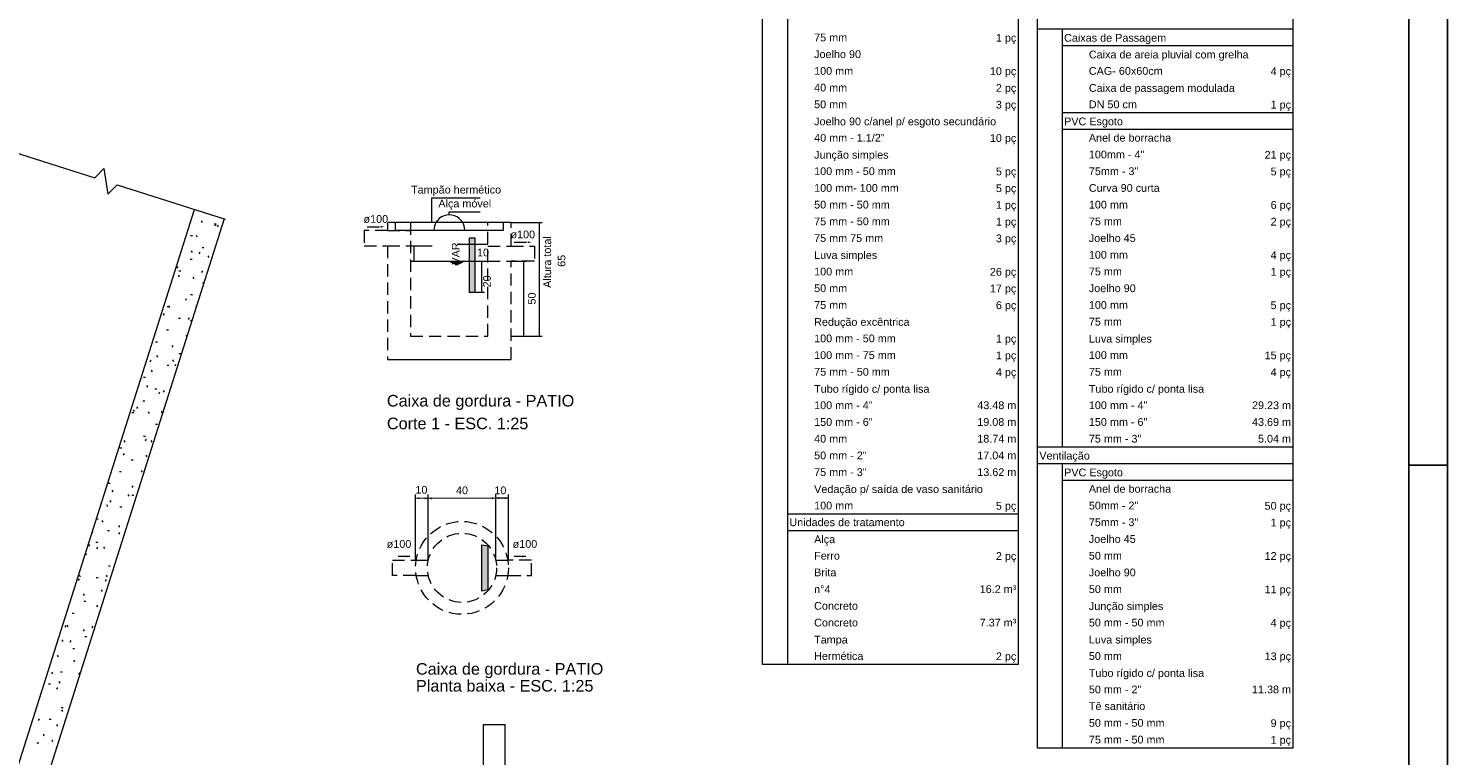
# Model space of a CAD drawing. Header units: millimetres. Extents: x 567 to 934, y -1 to 364.
# Tile 76 of 256: x 681 to 717, y 21 to 40. Entities that reach past the tile are written whole.
import ezdxf

# ---------------------------------------------------------------- set-up
doc = ezdxf.new("R2010")
doc.units = ezdxf.units.MM
doc.header["$MEASUREMENT"] = 0
doc.linetypes.add('HIDDEN2', pattern=[0.47625, 0.3175, -0.15875])
doc.linetypes.add('NULL', pattern=[0])
doc.layers.get('0').update_dxf_attribs({"lineweight": 18})
doc.layers.add('ARQ FINA', color=8, linetype='Continuous')
doc.layers.add('FOLHA_PADRÃO', color=7, linetype='Continuous')
for name, color, linetype, lineweight in [('DI-Cotas', 9, 'Continuous', 9), ('DI-Detalhes', 1, 'HIDDEN2', 9), ('DI-Eixos', 7, 'HIDDEN2', 9), ('DI-Níveis', 7, 'Continuous', 0), ('DI-Tabelas', 7, 'Continuous', 13), ('DI-Títulos', 3, 'Continuous', 9)]:
    doc.layers.add(name, color=color, linetype=linetype, lineweight=lineweight)
doc.styles.add('Arial', font='arial.ttf')

# ---------------------------------------------------------------- blocks, each defined once
blk = doc.blocks.new('A1EST. 1500')
at = {"layer": 'FOLHA_PADRÃO', "color": 1, "linetype": 'Continuous'}
for p, q in [((150, 59.4), (150, 0)), ((149, 29.7), (150, 29.7))]:
    blk.add_line(p, q, dxfattribs=at)
at = {"layer": 'FOLHA_PADRÃO', "color": 6, "linetype": 'Continuous'}
blk.add_lwpolyline([(149, 58.4), (149, 1), (1, 1), (1, 58.4), (149, 58.4)], dxfattribs=at)

msp = doc.modelspace()

# ---------------------------------------------------------------- hatches: boundary and pattern name
at = {"layer": 'DI-Cotas', "linetype": 'Continuous', "lineweight": 9}
for points in [[(690.762, 27.75), (690.859, 27.724), (690.859, 27.776)], [(691.09, 27.746), (690.994, 27.772), (690.994, 27.72)], [(691.09, 27.746), (691.187, 27.72), (691.187, 27.772)], [(692.834, 27.75), (692.737, 27.776), (692.737, 27.724)], [(692.834, 27.75), (692.93, 27.724), (692.93, 27.776)], [(693.162, 27.75), (693.065, 27.776), (693.065, 27.724)]]:
    msp.add_hatch(color=9, dxfattribs=at).paths.add_polyline_path(points)
at = {"layer": 'DI-Detalhes', "linetype": 'Continuous', "lineweight": 9}
for points in [[(689.954, 34.765), (689.857, 34.791), (689.857, 34.739)], [(693.754, 34.365), (693.657, 34.391), (693.657, 34.339)], [(690.612, 26.246), (690.515, 26.272), (690.515, 26.22)], [(693.612, 26.246), (693.515, 26.272), (693.515, 26.22)]]:
    msp.add_hatch(color=1, dxfattribs=at).paths.add_polyline_path(points)
at = {"layer": 'DI-Eixos', "linetype": 'Continuous'}
msp.add_hatch(color=7, dxfattribs=at).paths.add_polyline_path([(692.473, 25.351), (692.473, 26.548), (692.633, 26.515), (692.633, 25.384)])
at = {"layer": 'DI-Níveis', "linetype": 'Continuous'}
msp.add_hatch(color=7, dxfattribs=at).paths.add_polyline_path([(692.146, 34.473), (692.146, 33.073), (692.306, 33.073), (692.306, 34.473)])

# ---------------------------------------------------------------- linework, layer by layer
at = {"color": 8, "ltscale": 0.35}
for p, q in [((692.516, 18.415), (692.516, 21.906)), ((692.516, 21.906), (693.082, 21.906)), ((693.082, 18.227), (693.082, 21.906))]:
    msp.add_line(p, q, dxfattribs=at)
at = {"layer": 'ARQ FINA', "lineweight": 5}
for p, q in [((678.494, 37.29), (682.469, 36.029)), ((682.469, 36.029), (682.703, 36.269)), ((682.703, 36.269), (682.808, 35.607)), ((682.808, 35.607), (683.041, 35.847)), ((683.041, 35.847), (685.837, 34.96)), ((678.165, 13.518), (685.049, 35.21)), ((685.812, 34.968), (678.928, 13.276))]:
    msp.add_line(p, q, dxfattribs=at)
at = {"layer": 'ARQ FINA', "linetype": 'Continuous', "lineweight": 5}
for p, q in [((685.253, 34.875), (685.228, 34.918)), ((684.944, 34.536), (684.994, 34.536)), ((685.118, 34.498), (685.093, 34.541)), ((685.553, 34.841), (685.604, 34.841)), ((685.595, 34.831), (685.57, 34.787)), ((685.669, 34.763), (685.644, 34.807)), ((684.996, 34.101), (684.97, 34.144)), ((685.239, 34.232), (685.289, 34.232)), ((684.934, 33.927), (684.984, 33.927)), ((685.179, 34.111), (685.154, 34.067)), ((685.423, 33.97), (685.398, 34.013)), ((684.61, 33.735), (684.585, 33.692)), ((684.654, 33.474), (684.629, 33.517)), ((684.644, 33.622), (684.694, 33.622)), ((685.036, 33.421), (685.011, 33.464)), ((685.249, 33.623), (685.224, 33.579)), ((685.253, 33.317), (685.288, 33.317)), ((684.334, 32.708), (684.384, 32.708)), ((684.408, 32.68), (684.383, 32.724)), ((684.833, 32.903), (684.808, 32.859)), ((684.944, 33.012), (684.994, 33.012)), ((685.095, 32.71), (685.086, 32.726)), ((684.264, 32.527), (684.239, 32.483)), ((684.629, 32.403), (684.679, 32.403)), ((684.903, 32.415), (684.878, 32.371)), ((684.97, 32.316), (684.952, 32.348)), ((684.324, 32.098), (684.374, 32.098)), ((684.845, 31.923), (684.829, 31.951)), ((684.035, 31.793), (684.085, 31.793)), ((684.488, 31.694), (684.462, 31.651)), ((683.919, 31.319), (683.894, 31.275)), ((684.095, 31.393), (684.07, 31.436)), ((684.512, 31.281), (684.487, 31.325)), ((684.558, 31.206), (684.533, 31.163)), ((684.644, 31.488), (684.694, 31.488)), ((683.725, 30.879), (683.775, 30.879)), ((683.962, 31.015), (683.937, 31.058)), ((684.334, 31.184), (684.384, 31.184)), ((683.84, 30.617), (683.814, 30.66)), ((684.018, 30.574), (684.068, 30.574)), ((684.142, 30.486), (684.117, 30.442)), ((684.267, 30.487), (684.242, 30.53)), ((683.573, 30.111), (683.548, 30.067)), ((683.713, 30.269), (683.764, 30.269)), ((683.425, 29.964), (683.476, 29.964)), ((683.496, 29.992), (683.471, 30.036)), ((683.88, 29.937), (683.855, 29.98)), ((684.212, 29.998), (684.187, 29.954)), ((684.035, 29.66), (684.085, 29.66)), ((683.115, 29.05), (683.165, 29.05)), ((683.252, 29.197), (683.227, 29.24)), ((683.725, 29.355), (683.775, 29.355)), ((683.796, 29.278), (683.771, 29.234)), ((683.954, 29.2), (683.928, 29.244)), ((683.228, 28.902), (683.202, 28.859)), ((683.408, 28.745), (683.458, 28.745)), ((683.82, 28.821), (683.795, 28.865)), ((683.103, 28.44), (683.153, 28.44)), ((683.698, 28.423), (683.673, 28.467)), ((682.816, 28.136), (682.866, 28.136)), ((682.938, 27.911), (682.913, 27.954)), ((683.451, 28.07), (683.426, 28.026)), ((682.805, 27.531), (682.78, 27.575)), ((682.882, 27.694), (682.857, 27.65)), ((683.115, 27.526), (683.165, 27.526)), ((683.355, 27.799), (683.329, 27.843)), ((683.426, 27.831), (683.476, 27.831)), ((682.514, 27.221), (682.556, 27.221)), ((682.683, 27.133), (682.658, 27.176)), ((682.411, 26.878), (682.398, 26.856)), ((682.797, 26.916), (682.848, 26.916)), ((683.105, 26.861), (683.08, 26.818)), ((683.11, 27.003), (683.085, 27.047)), ((682.339, 26.51), (682.314, 26.554)), ((682.493, 26.612), (682.543, 26.612)), ((682.536, 26.486), (682.511, 26.442)), ((682.724, 26.453), (682.699, 26.496)), ((682.224, 26.307), (682.257, 26.307)), ((682.095, 25.713), (682.07, 25.757)), ((682.505, 25.697), (682.556, 25.697)), ((682.796, 25.718), (682.771, 25.762)), ((682.817, 26.002), (682.867, 26.002)), ((681.934, 25.392), (681.946, 25.392)), ((682.065, 25.67), (682.04, 25.626)), ((682.664, 25.338), (682.639, 25.381)), ((682.759, 25.653), (682.734, 25.609)), ((682.191, 25.277), (682.166, 25.234)), ((682.187, 25.088), (682.237, 25.088)), ((682.542, 24.939), (682.517, 24.983)), ((681.882, 24.783), (681.932, 24.783)), ((681.643, 24.478), (681.648, 24.478)), ((681.72, 24.462), (681.695, 24.418)), ((681.781, 24.429), (681.756, 24.472)), ((682.197, 24.317), (682.172, 24.361)), ((682.414, 24.445), (682.389, 24.401)), ((681.649, 24.048), (681.624, 24.091)), ((681.845, 24.069), (681.82, 24.026)), ((681.896, 23.868), (681.946, 23.868)), ((682.207, 24.173), (682.258, 24.173)), ((681.527, 23.649), (681.502, 23.692)), ((681.954, 23.52), (681.929, 23.564)), ((681.374, 23.253), (681.349, 23.21)), ((681.577, 23.259), (681.627, 23.259)), ((682.068, 23.237), (682.043, 23.193)), ((681.272, 22.954), (681.322, 22.954)), ((681.499, 22.861), (681.474, 22.817)), ((681.568, 22.969), (681.543, 23.012)), ((680.939, 22.23), (680.933, 22.24)), ((681.028, 22.045), (681.003, 22.002)), ((681.286, 22.04), (681.336, 22.04)), ((681.598, 22.344), (681.648, 22.344)), ((681.639, 22.236), (681.614, 22.28)), ((681.154, 21.653), (681.129, 21.609)), ((681.507, 21.855), (681.482, 21.898)), ((680.966, 21.43), (681.016, 21.43)), ((681.386, 21.455), (681.361, 21.499))]:
    msp.add_line(p, q, dxfattribs=at)
at = {"layer": 'DI-Cotas', "color": 9, "linetype": 'Continuous', "lineweight": 9}
for p, q in [((691.184, 34.873), (691.184, 35.513)), ((691.184, 35.513), (692.434, 35.513)), ((691.634, 35.073), (691.634, 35.153)), ((691.634, 35.153), (692.434, 35.153)), ((693.234, 34.873), (694.034, 34.873)), ((690.634, 34.273), (691.194, 34.273)), ((693.234, 33.873), (693.634, 33.873)), ((692.306, 33.073), (692.546, 33.073)), ((693.234, 31.938), (694.034, 31.938)), ((690.762, 26.15), (690.762, 27.85)), ((691.09, 27.746), (690.762, 27.75)), ((691.09, 26.146), (691.09, 27.846)), ((692.834, 27.75), (691.09, 27.746)), ((692.834, 26.15), (692.834, 27.85)), ((693.162, 27.75), (692.834, 27.75)), ((693.162, 26.15), (693.162, 27.85))]:
    msp.add_line(p, q, dxfattribs=at)
for points in [[(693.954, 34.873), (693.954, 31.938)], [(690.714, 34.273), (690.714, 33.873)], [(691.834, 34.313), (692.634, 34.313)], [(692.466, 33.873), (692.466, 33.073)], [(693.554, 33.873), (693.554, 31.938)]]:
    msp.add_lwpolyline(points, dxfattribs=at)
at = {"layer": 'DI-Detalhes', "linetype": 'Continuous'}
msp.add_lwpolyline([(690.234, 34.873), (690.234, 34.673), (693.034, 34.673), (693.034, 34.873), (690.234, 34.873)], dxfattribs=at)
at = {"layer": 'DI-Detalhes'}
for points in [[(692.034, 34.673), (692.027, 34.743), (692.009, 34.81), (691.98, 34.873), (691.94, 34.93), (691.891, 34.98), (691.834, 35.02), (691.77, 35.049), (691.703, 35.067), (691.634, 35.073), (691.564, 35.067), (691.497, 35.049), (691.434, 35.02), (691.376, 34.98), (691.327, 34.93), (691.287, 34.873), (691.258, 34.81), (691.24, 34.743), (691.234, 34.673)], [(690.034, 34.665), (689.434, 34.665), (689.434, 34.273), (690.034, 34.273)], [(693.234, 34.265), (693.834, 34.265), (693.834, 33.873), (693.234, 33.873)], [(693.234, 34.265), (693.834, 34.265), (693.834, 33.873), (693.234, 33.873)]]:
    msp.add_lwpolyline(points, dxfattribs=at)
at = {"layer": 'DI-Detalhes', "color": 1, "linetype": 'HIDDEN2', "lineweight": 9}
for points in [[(689.514, 34.765), (689.954, 34.765)], [(693.314, 34.365), (693.754, 34.365)], [(690.762, 25.754), (690.162, 25.754), (690.162, 26.146), (690.762, 26.146)], [(690.612, 26.246), (690.312, 26.246)], [(693.162, 25.754), (693.762, 25.754), (693.762, 26.146), (693.162, 26.146)], [(693.612, 26.246), (693.312, 26.246)]]:
    msp.add_lwpolyline(points, dxfattribs=at)
at = {"layer": 'DI-Eixos', "color": 7, "linetype": 'HIDDEN2', "lineweight": 9}
for p, q in [((690.034, 34.873), (690.034, 34.665)), ((693.234, 34.873), (690.034, 34.873)), ((693.234, 34.265), (693.234, 34.873)), ((690.034, 34.665), (690.634, 34.665)), ((690.034, 34.273), (690.034, 31.338)), ((690.034, 34.273), (690.634, 34.273)), ((692.634, 34.265), (693.234, 34.265)), ((692.634, 33.873), (693.234, 33.873)), ((693.234, 31.338), (693.234, 33.873)), ((690.762, 26.146), (691.09, 26.146)), ((692.862, 26.146), (693.162, 26.146)), ((690.762, 25.754), (691.09, 25.754)), ((692.834, 25.754), (693.162, 25.754))]:
    msp.add_line(p, q, dxfattribs=at)
at = {"layer": 'DI-Eixos'}
msp.add_lwpolyline([(690.634, 34.873), (690.634, 31.938), (692.634, 31.938), (692.634, 34.873)], dxfattribs=at)
at = {"layer": 'DI-Eixos', "linetype": 'Continuous'}
msp.add_lwpolyline([(692.473, 25.351), (692.473, 26.548), (692.633, 26.515), (692.633, 25.384), (692.473, 25.351)], dxfattribs=at)
at = {"layer": 'DI-Eixos'}
for radius in [1.2, 0.894]:
    msp.add_circle((691.962, 25.95), radius, dxfattribs=at)
at = {"layer": 'DI-Níveis', "color": 7, "linetype": 'Continuous', "lineweight": 0}
for p, q in [((690.634, 33.873), (692.634, 33.873)), ((691.666, 33.853), (691.986, 33.853)), ((691.706, 33.833), (691.946, 33.833)), ((691.746, 33.813), (691.906, 33.813)), ((691.786, 33.793), (691.866, 33.793)), ((690.034, 31.338), (693.234, 31.338))]:
    msp.add_line(p, q, dxfattribs=at)
at = {"layer": 'DI-Níveis', "linetype": 'Continuous'}
msp.add_lwpolyline([(692.146, 34.473), (692.146, 33.073), (692.306, 33.073), (692.306, 34.473), (692.146, 34.473)], dxfattribs=at)
at = {"layer": 'DI-Tabelas'}
for p, q in [((699.737, 39.869), (699.737, 40.301)), ((700.378, 40.301), (700.378, 39.869)), ((706.346, 40.301), (706.346, 39.869)), ((706.841, 39.869), (706.841, 40.301)), ((713.45, 40.301), (713.45, 39.869)), ((699.737, 39.437), (699.737, 39.869)), ((700.378, 39.869), (700.378, 39.437)), ((706.346, 39.869), (706.346, 39.437)), ((713.45, 39.869), (706.841, 39.869)), ((706.841, 39.437), (706.841, 39.869)), ((707.482, 39.869), (707.482, 39.437)), ((713.45, 39.869), (713.45, 39.437)), ((699.737, 39.005), (699.737, 39.437)), ((700.378, 39.437), (700.378, 39.005)), ((706.346, 39.437), (706.346, 39.005)), ((706.841, 39.005), (706.841, 39.437)), ((713.45, 39.437), (707.482, 39.437)), ((707.482, 39.437), (707.482, 39.005)), ((713.45, 39.437), (713.45, 39.005)), ((699.737, 38.573), (699.737, 39.005)), ((700.378, 39.005), (700.378, 38.573)), ((706.346, 39.005), (706.346, 38.573)), ((706.841, 38.573), (706.841, 39.005)), ((707.482, 39.005), (707.482, 38.573)), ((713.45, 39.005), (713.45, 38.573)), ((699.737, 38.141), (699.737, 38.573)), ((700.378, 38.573), (700.378, 38.141)), ((706.346, 38.573), (706.346, 38.141)), ((706.841, 38.141), (706.841, 38.573)), ((707.482, 38.573), (707.482, 38.141)), ((713.45, 38.573), (713.45, 38.141)), ((699.737, 37.709), (699.737, 38.141)), ((700.378, 38.141), (700.378, 37.709)), ((706.346, 38.141), (706.346, 37.709)), ((706.841, 37.709), (706.841, 38.141)), ((707.482, 38.141), (707.482, 37.709)), ((713.45, 38.141), (713.45, 37.709)), ((699.737, 37.277), (699.737, 37.709)), ((700.378, 37.709), (700.378, 37.277)), ((706.346, 37.709), (706.346, 37.277)), ((706.841, 37.277), (706.841, 37.709)), ((708.122, 37.709), (707.482, 37.709)), ((707.482, 37.709), (707.482, 37.277)), ((710.96, 37.709), (708.122, 37.709)), ((713.45, 37.709), (710.96, 37.709)), ((713.45, 37.709), (713.45, 37.277)), ((699.737, 36.845), (699.737, 37.277)), ((700.378, 37.277), (700.378, 36.845)), ((706.346, 37.277), (706.346, 36.845)), ((706.841, 36.845), (706.841, 37.277)), ((713.45, 37.277), (707.482, 37.277)), ((707.482, 37.277), (707.482, 36.845)), ((713.45, 37.277), (713.45, 36.845)), ((699.737, 36.413), (699.737, 36.845)), ((700.378, 36.845), (700.378, 36.413)), ((706.346, 36.845), (706.346, 36.413)), ((706.841, 36.413), (706.841, 36.845)), ((707.482, 36.845), (707.482, 36.413)), ((713.45, 36.845), (713.45, 36.413)), ((699.737, 35.981), (699.737, 36.413)), ((700.378, 36.413), (700.378, 35.981)), ((706.346, 36.413), (706.346, 35.981)), ((706.841, 35.981), (706.841, 36.413)), ((707.482, 36.413), (707.482, 35.981)), ((713.45, 36.413), (713.45, 35.981)), ((699.737, 35.549), (699.737, 35.981)), ((700.378, 35.981), (700.378, 35.549)), ((706.346, 35.981), (706.346, 35.549)), ((706.841, 35.549), (706.841, 35.981)), ((707.482, 35.981), (707.482, 35.549)), ((713.45, 35.981), (713.45, 35.549)), ((699.737, 35.117), (699.737, 35.549)), ((700.378, 35.549), (700.378, 35.117)), ((706.346, 35.549), (706.346, 35.117)), ((706.841, 35.117), (706.841, 35.549)), ((707.482, 35.549), (707.482, 35.117)), ((713.45, 35.549), (713.45, 35.117)), ((699.737, 34.685), (699.737, 35.117)), ((700.378, 35.117), (700.378, 34.685)), ((706.346, 35.117), (706.346, 34.685)), ((706.841, 34.685), (706.841, 35.117)), ((707.482, 35.117), (707.482, 34.685)), ((713.45, 35.117), (713.45, 34.685)), ((699.737, 34.253), (699.737, 34.685)), ((700.378, 34.685), (700.378, 34.253)), ((706.346, 34.685), (706.346, 34.253)), ((706.841, 34.253), (706.841, 34.685)), ((707.482, 34.685), (707.482, 34.253)), ((713.45, 34.685), (713.45, 34.253)), ((699.737, 33.821), (699.737, 34.253)), ((700.378, 34.253), (700.378, 33.821)), ((706.346, 34.253), (706.346, 33.821)), ((706.841, 33.821), (706.841, 34.253)), ((707.482, 34.253), (707.482, 33.821)), ((713.45, 34.253), (713.45, 33.821)), ((699.737, 33.389), (699.737, 33.821)), ((700.378, 33.821), (700.378, 33.389)), ((706.346, 33.821), (706.346, 33.389)), ((706.841, 33.389), (706.841, 33.821)), ((707.482, 33.821), (707.482, 33.389)), ((713.45, 33.821), (713.45, 33.389)), ((699.737, 32.957), (699.737, 33.389)), ((700.378, 33.389), (700.378, 32.957)), ((706.346, 33.389), (706.346, 32.957)), ((706.841, 32.957), (706.841, 33.389)), ((707.482, 33.389), (707.482, 32.957)), ((713.45, 33.389), (713.45, 32.957)), ((699.737, 32.525), (699.737, 32.957)), ((700.378, 32.957), (700.378, 32.525)), ((706.346, 32.957), (706.346, 32.525)), ((706.841, 32.525), (706.841, 32.957)), ((707.482, 32.957), (707.482, 32.525)), ((713.45, 32.957), (713.45, 32.525)), ((699.737, 32.093), (699.737, 32.525)), ((700.378, 32.525), (700.378, 32.093)), ((706.346, 32.525), (706.346, 32.093)), ((706.841, 32.093), (706.841, 32.525)), ((707.482, 32.525), (707.482, 32.093)), ((713.45, 32.525), (713.45, 32.093)), ((699.737, 31.661), (699.737, 32.093)), ((700.378, 32.093), (700.378, 31.661)), ((706.346, 32.093), (706.346, 31.661)), ((706.841, 31.661), (706.841, 32.093)), ((707.482, 32.093), (707.482, 31.661)), ((713.45, 32.093), (713.45, 31.661)), ((699.737, 31.229), (699.737, 31.661)), ((700.378, 31.661), (700.378, 31.229)), ((706.346, 31.661), (706.346, 31.229)), ((706.841, 31.229), (706.841, 31.661)), ((707.482, 31.661), (707.482, 31.229)), ((713.45, 31.661), (713.45, 31.229)), ((699.737, 30.797), (699.737, 31.229)), ((700.378, 31.229), (700.378, 30.797)), ((706.346, 31.229), (706.346, 30.797)), ((706.841, 30.797), (706.841, 31.229)), ((707.482, 31.229), (707.482, 30.797)), ((713.45, 31.229), (713.45, 30.797)), ((699.737, 30.365), (699.737, 30.797)), ((700.378, 30.797), (700.378, 30.365)), ((706.346, 30.797), (706.346, 30.365)), ((706.841, 30.365), (706.841, 30.797)), ((707.482, 30.797), (707.482, 30.365)), ((713.45, 30.797), (713.45, 30.365)), ((699.737, 29.933), (699.737, 30.365)), ((700.378, 30.365), (700.378, 29.933)), ((706.346, 30.365), (706.346, 29.933)), ((706.841, 29.933), (706.841, 30.365)), ((707.482, 30.365), (707.482, 29.933)), ((713.45, 30.365), (713.45, 29.933)), ((699.737, 29.501), (699.737, 29.933)), ((700.378, 29.933), (700.378, 29.501)), ((706.346, 29.933), (706.346, 29.501)), ((706.841, 29.501), (706.841, 29.933)), ((707.482, 29.933), (707.482, 29.501)), ((713.45, 29.933), (713.45, 29.501)), ((699.737, 29.069), (699.737, 29.501)), ((700.378, 29.501), (700.378, 29.069)), ((706.346, 29.501), (706.346, 29.069)), ((706.841, 29.069), (706.841, 29.501)), ((707.482, 29.501), (707.482, 29.069)), ((713.45, 29.501), (713.45, 29.069)), ((699.737, 28.637), (699.737, 29.069)), ((700.378, 29.069), (700.378, 28.637)), ((706.346, 29.069), (706.346, 28.637)), ((707.482, 29.069), (706.841, 29.069)), ((706.841, 28.637), (706.841, 29.069)), ((708.122, 29.069), (707.482, 29.069)), ((710.96, 29.069), (708.122, 29.069)), ((713.45, 29.069), (710.96, 29.069)), ((713.45, 29.069), (713.45, 28.637)), ((699.737, 28.205), (699.737, 28.637)), ((700.378, 28.637), (700.378, 28.205)), ((706.346, 28.637), (706.346, 28.205)), ((713.45, 28.637), (706.841, 28.637)), ((706.841, 28.205), (706.841, 28.637)), ((707.482, 28.637), (707.482, 28.205)), ((713.45, 28.637), (713.45, 28.205)), ((699.737, 27.773), (699.737, 28.205)), ((700.378, 28.205), (700.378, 27.773)), ((706.346, 28.205), (706.346, 27.773)), ((706.841, 27.773), (706.841, 28.205)), ((713.45, 28.205), (707.482, 28.205)), ((707.482, 28.205), (707.482, 27.773)), ((713.45, 28.205), (713.45, 27.773)), ((699.737, 27.341), (699.737, 27.773)), ((700.378, 27.773), (700.378, 27.341)), ((706.346, 27.773), (706.346, 27.341)), ((706.841, 27.341), (706.841, 27.773)), ((707.482, 27.773), (707.482, 27.341)), ((713.45, 27.773), (713.45, 27.341)), ((699.737, 26.909), (699.737, 27.341)), ((701.018, 27.341), (700.378, 27.341)), ((700.378, 27.341), (700.378, 26.909)), ((703.856, 27.341), (701.018, 27.341)), ((706.346, 27.341), (703.856, 27.341)), ((706.346, 27.341), (706.346, 26.909)), ((706.841, 26.909), (706.841, 27.341)), ((707.482, 27.341), (707.482, 26.909)), ((713.45, 27.341), (713.45, 26.909)), ((699.737, 26.477), (699.737, 26.909)), ((706.346, 26.909), (700.378, 26.909)), ((700.378, 26.909), (700.378, 26.477)), ((706.346, 26.909), (706.346, 26.477)), ((706.841, 26.477), (706.841, 26.909)), ((707.482, 26.909), (707.482, 26.477)), ((713.45, 26.909), (713.45, 26.477)), ((699.737, 26.045), (699.737, 26.477)), ((700.378, 26.477), (700.378, 26.045)), ((706.346, 26.477), (706.346, 26.045)), ((706.841, 26.045), (706.841, 26.477)), ((707.482, 26.477), (707.482, 26.045)), ((713.45, 26.477), (713.45, 26.045)), ((699.737, 25.613), (699.737, 26.045)), ((700.378, 26.045), (700.378, 25.613)), ((706.346, 26.045), (706.346, 25.613)), ((706.841, 25.613), (706.841, 26.045)), ((707.482, 26.045), (707.482, 25.613)), ((713.45, 26.045), (713.45, 25.613)), ((699.737, 25.181), (699.737, 25.613)), ((700.378, 25.613), (700.378, 25.181)), ((706.346, 25.613), (706.346, 25.181)), ((706.841, 25.181), (706.841, 25.613)), ((707.482, 25.613), (707.482, 25.181)), ((713.45, 25.613), (713.45, 25.181)), ((699.737, 24.749), (699.737, 25.181)), ((700.378, 25.181), (700.378, 24.749)), ((706.346, 25.181), (706.346, 24.749)), ((706.841, 24.749), (706.841, 25.181)), ((707.482, 25.181), (707.482, 24.749)), ((713.45, 25.181), (713.45, 24.749)), ((699.737, 24.317), (699.737, 24.749)), ((700.378, 24.749), (700.378, 24.317)), ((706.346, 24.749), (706.346, 24.317)), ((706.841, 24.317), (706.841, 24.749)), ((707.482, 24.749), (707.482, 24.317)), ((713.45, 24.749), (713.45, 24.317)), ((699.737, 23.885), (699.737, 24.317)), ((700.378, 24.317), (700.378, 23.885)), ((706.346, 24.317), (706.346, 23.885)), ((706.841, 23.885), (706.841, 24.317)), ((707.482, 24.317), (707.482, 23.885)), ((713.45, 24.317), (713.45, 23.885)), ((699.737, 23.453), (699.737, 23.885)), ((700.378, 23.885), (700.378, 23.453)), ((706.346, 23.885), (706.346, 23.453)), ((706.841, 23.453), (706.841, 23.885)), ((707.482, 23.885), (707.482, 23.453)), ((713.45, 23.885), (713.45, 23.453)), ((700.378, 23.453), (699.737, 23.453)), ((701.018, 23.453), (700.378, 23.453)), ((703.856, 23.453), (701.018, 23.453)), ((706.346, 23.453), (703.856, 23.453)), ((706.841, 23.021), (706.841, 23.453)), ((707.482, 23.453), (707.482, 23.021)), ((713.45, 23.453), (713.45, 23.021)), ((706.841, 22.589), (706.841, 23.021)), ((707.482, 23.021), (707.482, 22.589)), ((713.45, 23.021), (713.45, 22.589)), ((706.841, 22.157), (706.841, 22.589)), ((707.482, 22.589), (707.482, 22.157)), ((713.45, 22.589), (713.45, 22.157)), ((706.841, 21.725), (706.841, 22.157)), ((707.482, 22.157), (707.482, 21.725)), ((713.45, 22.157), (713.45, 21.725)), ((706.841, 21.293), (706.841, 21.725)), ((707.482, 21.725), (707.482, 21.293)), ((713.45, 21.725), (713.45, 21.293)), ((707.482, 21.293), (706.841, 21.293)), ((708.122, 21.293), (707.482, 21.293)), ((710.96, 21.293), (708.122, 21.293)), ((713.45, 21.293), (710.96, 21.293))]:
    msp.add_line(p, q, dxfattribs=at)

# ---------------------------------------------------------------- block references
msp.add_blockref('A1EST. 1500', (567.449, -1.095))

# ---------------------------------------------------------------- texts
at = {"layer": 'DI-Cotas', "color": 9, "linetype": 'NULL', "char_height": 0.2, "attachment_point": 8, "rotation": 90.0002, "line_spacing_factor": 0.6, "style": 'Arial'}
for s, insert, width in [('Altura total', (694.27, 33.853), 2.67043), ('VAR', (691.902, 34.073), 1.14939), ('65', (694.639, 33.885), 0.62134), ('20', (692.71, 33.353), 0.62134), ('50', (693.87, 32.909), 0.62134)]:
    msp.add_mtext(s, dxfattribs=dict(at, insert=insert, width=width))
at = {"layer": 'DI-Cotas', "color": 9, "linetype": 'NULL', "char_height": 0.2, "width": 0.62134, "attachment_point": 8, "line_spacing_factor": 0.6, "style": 'Arial'}
for s, insert in [('10', (692.506, 33.997)), ('10', (690.913, 27.865)), ('40', (691.962, 27.85)), ('10', (692.954, 27.85))]:
    msp.add_mtext(s, dxfattribs=dict(at, insert=insert))
at = {"layer": 'DI-Detalhes', "color": 1, "linetype": 'NULL', "char_height": 0.2, "line_spacing_factor": 0.6, "style": 'Arial'}
for s, insert, width, attachment_point in [('Tampão hermético', (691.809, 35.563), 4.65793, 8), ('Alça móvel', (692.034, 35.203), 2.73293, 8), ('ø100', (689.734, 34.861), 1.27348, 8), ('ø100', (693.534, 34.461), 1.27348, 8), ('ø100', (690.652, 26.462), 1.27348, 9), ('ø100', (693.272, 26.462), 1.27348, 7)]:
    msp.add_mtext(s, dxfattribs=dict(at, insert=insert, width=width, attachment_point=attachment_point))
at = {"layer": 'DI-Tabelas', "linetype": 'NULL', "char_height": 0.2, "line_spacing_factor": 0.6, "style": 'Arial'}
for s, insert, width, attachment_point in [('75 mm', (701.068, 39.553), 1.70762, 7), ('1 pç', (706.296, 39.487), 1.0561, 9), ('Caixas de Passagem', (707.532, 39.487), 5.28018, 7), ('Joelho 90', (701.068, 39.121), 2.42287, 7), ('Caixa de areia pluvial com grelha', (708.172, 39.055), 8.26037, 7), ('100 mm', (701.068, 38.689), 2.01829, 7), ('CAG- 60x60cm', (708.172, 38.689), 3.81982, 7), ('10 pç', (706.296, 38.623), 1.36677, 9), ('4 pç', (713.4, 38.623), 1.0561, 9), ('40 mm', (701.068, 38.257), 1.70762, 7), ('2 pç', (706.296, 38.191), 1.0561, 9), ('Caixa de passagem modulada', (708.172, 38.191), 7.54726, 7), ('50 mm', (701.068, 37.825), 1.70762, 7), ('3 pç', (706.296, 37.759), 1.0561, 9), ('DN 50 cm', (708.172, 37.825), 2.48415, 7), ('1 pç', (713.4, 37.759), 1.0561, 9), ('Joelho 90 c/anel p/ esgoto secundário', (701.068, 37.327), 9.41098, 7), ('PVC Esgoto', (707.532, 37.327), 3.04421, 7), ('40 mm - 1.1/2"', (701.068, 36.961), 3.64482, 7), ('10 pç', (706.296, 36.895), 1.36677, 9), ('Anel de borracha', (708.172, 36.961), 4.25488, 7), ('Junção simples', (701.068, 36.463), 3.85122, 7), ('100mm - 4"', (708.172, 36.529), 2.8686, 7), ('21 pç', (713.4, 36.463), 1.36677, 9), ('100 mm - 50 mm', (701.068, 36.097), 4.22226, 7), ('75mm - 3"', (708.172, 36.097), 2.55793, 7), ('5 pç', (706.296, 36.031), 1.0561, 9), ('5 pç', (713.4, 36.031), 1.0561, 9), ('100 mm- 100 mm', (701.068, 35.665), 4.37774, 7), ('5 pç', (706.296, 35.599), 1.0561, 9), ('Curva 90 curta', (708.172, 35.665), 3.66433, 7), ('50 mm - 50 mm', (701.068, 35.233), 3.91159, 7), ('1 pç', (706.296, 35.167), 1.0561, 9), ('100 mm', (708.172, 35.233), 2.01829, 7), ('6 pç', (713.4, 35.167), 1.0561, 9), ('75 mm - 50 mm', (701.068, 34.801), 3.91159, 7), ('1 pç', (706.296, 34.735), 1.0561, 9), ('75 mm', (708.172, 34.801), 1.70762, 7), ('2 pç', (713.4, 34.735), 1.0561, 9), ('75 mm 75 mm', (701.068, 34.369), 3.57043, 7), ('3 pç', (706.296, 34.303), 1.0561, 9), ('Joelho 45', (708.172, 34.369), 2.42287, 7), ('Luva simples', (701.068, 33.871), 3.26098, 7), ('100 mm', (708.172, 33.937), 2.01829, 7), ('4 pç', (713.4, 33.871), 1.0561, 9), ('100 mm', (701.068, 33.505), 2.01829, 7), ('75 mm', (708.172, 33.505), 1.70762, 7), ('26 pç', (706.296, 33.439), 1.36677, 9), ('1 pç', (713.4, 33.439), 1.0561, 9), ('50 mm', (701.068, 33.073), 1.70762, 7), ('17 pç', (706.296, 33.007), 1.36677, 9), ('Joelho 90', (708.172, 33.073), 2.42287, 7), ('75 mm', (701.068, 32.641), 1.70762, 7), ('6 pç', (706.296, 32.575), 1.0561, 9), ('100 mm', (708.172, 32.641), 2.01829, 7), ('5 pç', (713.4, 32.575), 1.0561, 9), ('Redução excêntrica', (701.068, 32.143), 4.93841, 7), ('75 mm', (708.172, 32.209), 1.70762, 7), ('1 pç', (713.4, 32.143), 1.0561, 9), ('100 mm - 50 mm', (701.068, 31.777), 4.22226, 7), ('1 pç', (706.296, 31.711), 1.0561, 9), ('Luva simples', (708.172, 31.711), 3.26098, 7), ('100 mm - 75 mm', (701.068, 31.345), 4.22226, 7), ('100 mm', (708.172, 31.345), 2.01829, 7), ('1 pç', (706.296, 31.279), 1.0561, 9), ('15 pç', (713.4, 31.279), 1.36677, 9), ('75 mm - 50 mm', (701.068, 30.913), 3.91159, 7), ('4 pç', (706.296, 30.847), 1.0561, 9), ('75 mm', (708.172, 30.913), 1.70762, 7), ('4 pç', (713.4, 30.847), 1.0561, 9), ('Tubo rígido c/ ponta lisa', (701.068, 30.415), 5.9625, 7), ('Tubo rígido c/ ponta lisa', (708.172, 30.415), 5.9625, 7), ('100 mm - 4"', (701.068, 30.049), 3.02378, 7), ('43.48 m', (706.296, 30.049), 2.0186, 9), ('100 mm - 4"', (708.172, 30.049), 3.02378, 7), ('29.23 m', (713.4, 30.049), 2.0186, 9), ('150 mm - 6"', (701.068, 29.617), 3.02378, 7), ('19.08 m', (706.296, 29.617), 2.0186, 9), ('150 mm - 6"', (708.172, 29.617), 3.02378, 7), ('43.69 m', (713.4, 29.617), 2.0186, 9), ('40 mm', (701.068, 29.185), 1.70762, 7), ('18.74 m', (706.296, 29.185), 2.0186, 9), ('75 mm - 3"', (708.172, 29.185), 2.71311, 7), ('5.04 m', (713.4, 29.185), 1.70793, 9), ('50 mm - 2"', (701.068, 28.753), 2.71311, 7), ('17.04 m', (706.296, 28.753), 2.0186, 9), ('Ventilação', (706.891, 28.687), 2.60915, 7), ('75 mm - 3"', (701.068, 28.321), 2.71311, 7), ('13.62 m', (706.296, 28.321), 2.0186, 9), ('PVC Esgoto', (707.532, 28.255), 3.04421, 7), ('Vedação p/ saída de vaso sanitário', (701.068, 27.823), 8.72774, 7), ('Anel de borracha', (708.172, 27.889), 4.25488, 7), ('100 mm', (701.068, 27.457), 2.01829, 7), ('5 pç', (706.296, 27.391), 1.0561, 9), ('50mm - 2"', (708.172, 27.457), 2.55793, 7), ('50 pç', (713.4, 27.391), 1.36677, 9), ('Unidades de tratamento', (700.428, 27.025), 5.9628, 7), ('75mm - 3"', (708.172, 27.025), 2.55793, 7), ('1 pç', (713.4, 26.959), 1.0561, 9), ('Alça', (701.068, 26.527), 1.0872, 7), ('Joelho 45', (708.172, 26.593), 2.42287, 7), ('50 mm', (708.172, 26.161), 1.70762, 7), ('Ferro', (701.068, 26.161), 1.33476, 7), ('2 pç', (706.296, 26.095), 1.0561, 9), ('12 pç', (713.4, 26.095), 1.36677, 9), ('Brita', (701.068, 25.729), 1.14878, 7), ('Joelho 90', (708.172, 25.729), 2.42287, 7), ('n%%d4', (701.068, 25.297), 0.8253, 7), ('16.2 m³', (706.296, 25.297), 1.8939, 9), ('50 mm', (708.172, 25.297), 1.70762, 7), ('11 pç', (713.4, 25.231), 1.36677, 9), ('Concreto', (701.068, 24.865), 2.26707, 7), ('Junção simples', (708.172, 24.799), 3.85122, 7), ('Concreto', (701.068, 24.433), 2.26707, 7), ('7.37 m³', (706.296, 24.433), 1.8939, 9), ('50 mm - 50 mm', (708.172, 24.433), 3.91159, 7), ('4 pç', (713.4, 24.367), 1.0561, 9), ('Tampa', (701.068, 23.935), 1.73902, 7), ('Hermética', (701.068, 23.569), 2.54604, 7), ('Luva simples', (708.172, 23.935), 3.26098, 7), ('2 pç', (706.296, 23.503), 1.0561, 9), ('50 mm', (708.172, 23.569), 1.70762, 7), ('13 pç', (713.4, 23.503), 1.36677, 9), ('Tubo rígido c/ ponta lisa', (708.172, 23.071), 5.9625, 7), ('50 mm - 2"', (708.172, 22.705), 2.71311, 7), ('11.38 m', (713.4, 22.705), 2.0186, 9), ('Tê sanitário', (708.172, 22.273), 2.9189, 7), ('50 mm - 50 mm', (708.172, 21.841), 3.91159, 7), ('9 pç', (713.4, 21.775), 1.0561, 9), ('75 mm - 50 mm', (708.172, 21.409), 3.91159, 7), ('1 pç', (713.4, 21.343), 1.0561, 9)]:
    msp.add_mtext(s, dxfattribs=dict(at, insert=insert, width=width, attachment_point=attachment_point))
at = {"layer": 'DI-Títulos', "color": 3, "linetype": 'NULL', "char_height": 0.3, "attachment_point": 7, "line_spacing_factor": 0.6, "style": 'Arial'}
for s, insert, width in [('Caixa de gordura - PATIO', (690.021, 30.029), 9.68872), ('Corte 1 - ESC. 1:25', (690.021, 29.528), 7.31296), ('Caixa de gordura - PATIO', (690.772, 23.099), 9.68872), ('Planta baixa - ESC. 1:25', (690.772, 22.748), 9.17744)]:
    msp.add_mtext(s, dxfattribs=dict(at, insert=insert, width=width))

doc.saveas('drawing.dxf')
